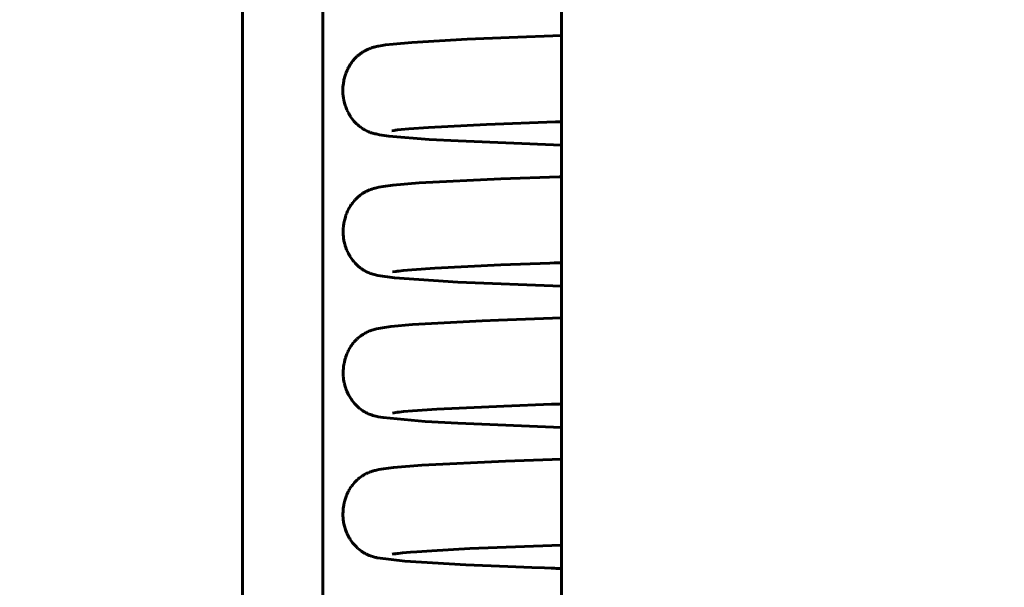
# Model space of a CAD drawing. Header units: millimetres. Extents: x 0 to 210, y 0 to 297.
# Tile 19 of 29: x 131.4 to 142.83, y 210.75 to 217.34. Entities that reach past the tile are written whole.
import ezdxf

# ---------------------------------------------------------------- set-up
doc = ezdxf.new("R2010")
doc.units = ezdxf.units.MM
doc.linetypes.add('K5LT_BASIC', pattern=[0])
doc.linetypes.add('K5LT_THIN', pattern=[0])
doc.layers.add('Системный слой', color=7, linetype='Continuous')
doc.layers.add('Системный слой (1)', color=251, linetype='Continuous', true_color=0x6c6c6c)
doc.styles.add('KDIMTEXTSTYLE', font='txt', dxfattribs={"width": 0.96, "oblique": 15, "height": 5})
doc.styles.add('KTEXTSTYLE', font='txt', dxfattribs={"width": 0.96, "height": 5})
doc.dimstyles.new('KDIMSTYLE (1.00)', dxfattribs={"dimtxt": 5, "dimasz": 1, "dimexe": 2, "dimexo": 0, "dimgap": 1, "dimtad": 1, "dimtxsty": 'KDIMTEXTSTYLE', "dimsah": 1, "dimcen": 0, "dimdle": 1, "dimadec": 0, "dimazin": 0, "dimtfac": 0.667, "dimtmove": 0, "dimatfit": 3, "dimfxl": 1, "dimtvp": 1, "dimtolj": 1, "dimtzin": 0, "dimarcsym": 0})

# ---------------------------------------------------------------- blocks, each defined once
blk = doc.blocks.new('U80')
at = {"layer": 'Системный слой (1)', "color": 143, "linetype": 'K5LT_BASIC', "lineweight": 60, "true_color": 0x33acca}
for p, q in [((135.963, 213.804), (136.771, 213.847)), ((136.771, 213.847), (136.962, 213.855)), ((136.962, 213.855), (137.694, 213.882)), ((135.462, 213.727), (135.468, 213.73)), ((135.468, 213.73), (135.472, 213.731)), ((135.472, 213.731), (135.474, 213.732)), ((135.474, 213.732), (135.476, 213.733)), ((135.476, 213.733), (135.479, 213.734)), ((135.479, 213.734), (135.481, 213.734)), ((135.481, 213.734), (135.481, 213.735)), ((135.481, 213.735), (135.483, 213.735)), ((135.483, 213.735), (135.487, 213.737)), ((135.487, 213.737), (135.493, 213.739)), ((135.493, 213.739), (135.505, 213.743)), ((135.505, 213.743), (135.518, 213.747)), ((135.518, 213.747), (135.524, 213.748)), ((135.524, 213.748), (135.527, 213.749)), ((135.527, 213.749), (135.533, 213.751)), ((135.533, 213.751), (135.545, 213.754)), ((135.545, 213.754), (135.569, 213.759)), ((135.569, 213.759), (135.614, 213.767)), ((135.614, 213.767), (135.71, 213.781)), ((135.71, 213.781), (135.963, 213.804)), ((135.291, 213.607), (135.304, 213.622)), ((135.304, 213.622), (135.318, 213.635)), ((135.318, 213.635), (135.319, 213.636)), ((135.319, 213.636), (135.321, 213.638)), ((135.321, 213.638), (135.325, 213.641)), ((135.325, 213.641), (135.332, 213.648)), ((135.332, 213.648), (135.346, 213.659)), ((135.346, 213.659), (135.361, 213.671)), ((135.361, 213.671), (135.362, 213.672)), ((135.362, 213.672), (135.364, 213.673)), ((135.364, 213.673), (135.368, 213.676)), ((135.368, 213.676), (135.376, 213.681)), ((135.376, 213.681), (135.39, 213.69)), ((135.39, 213.69), (135.407, 213.7)), ((135.407, 213.7), (135.408, 213.701)), ((135.408, 213.701), (135.41, 213.702)), ((135.41, 213.702), (135.414, 213.704)), ((135.414, 213.704), (135.421, 213.708)), ((135.421, 213.708), (135.435, 213.715)), ((135.435, 213.715), (135.452, 213.723)), ((135.452, 213.723), (135.454, 213.724)), ((135.452, 213.723), (135.452, 213.723)), ((135.454, 213.724), (135.457, 213.725)), ((135.457, 213.725), (135.462, 213.727)), ((135.216, 213.495), (135.221, 213.506)), ((135.221, 213.506), (135.233, 213.527)), ((135.233, 213.527), (135.243, 213.544)), ((135.243, 213.544), (135.244, 213.545)), ((135.244, 213.545), (135.245, 213.548)), ((135.245, 213.548), (135.248, 213.552)), ((135.248, 213.552), (135.255, 213.561)), ((135.255, 213.561), (135.267, 213.579)), ((135.267, 213.579), (135.278, 213.593)), ((135.278, 213.593), (135.279, 213.594)), ((135.279, 213.594), (135.281, 213.596)), ((135.281, 213.596), (135.284, 213.6)), ((135.284, 213.6), (135.291, 213.607)), ((135.172, 213.366), (135.178, 213.393)), ((135.178, 213.393), (135.185, 213.417)), ((135.185, 213.418), (135.186, 213.421)), ((135.185, 213.417), (135.185, 213.418)), ((135.186, 213.421), (135.188, 213.428)), ((135.188, 213.428), (135.193, 213.44)), ((135.193, 213.44), (135.202, 213.465)), ((135.202, 213.465), (135.211, 213.485)), ((135.211, 213.485), (135.212, 213.487)), ((135.212, 213.487), (135.213, 213.49)), ((135.213, 213.49), (135.216, 213.495)), ((135.159, 213.269), (135.16, 213.276)), ((135.16, 213.276), (135.161, 213.289)), ((135.161, 213.289), (135.163, 213.316)), ((135.163, 213.316), (135.167, 213.341)), ((135.167, 213.343), (135.168, 213.346)), ((135.167, 213.341), (135.167, 213.343)), ((135.168, 213.346), (135.169, 213.353)), ((135.169, 213.353), (135.172, 213.366)), ((135.159, 213.266), (135.159, 213.269)), ((135.159, 213.264), (135.159, 213.266)), ((135.159, 213.24), (135.159, 213.264)), ((135.16, 213.214), (135.159, 213.24)), ((135.16, 213.201), (135.16, 213.214)), ((135.161, 213.194), (135.16, 213.201)), ((135.161, 213.191), (135.161, 213.194)), ((135.161, 213.19), (135.161, 213.191)), ((135.164, 213.168), (135.161, 213.19)), ((135.168, 213.143), (135.164, 213.168)), ((135.17, 213.13), (135.168, 213.143)), ((135.171, 213.124), (135.17, 213.13)), ((135.172, 213.121), (135.171, 213.124)), ((135.172, 213.119), (135.172, 213.121)), ((135.178, 213.098), (135.172, 213.119)), ((135.185, 213.073), (135.178, 213.098)), ((135.189, 213.061), (135.185, 213.073)), ((135.192, 213.055), (135.189, 213.061)), ((135.193, 213.052), (135.192, 213.055)), ((135.193, 213.05), (135.193, 213.052)), ((135.202, 213.029), (135.193, 213.05)), ((135.213, 213.005), (135.202, 213.029)), ((135.218, 212.994), (135.213, 213.005)), ((135.221, 212.988), (135.218, 212.994)), ((135.223, 212.985), (135.221, 212.988)), ((135.223, 212.984), (135.223, 212.985)), ((135.234, 212.965), (135.223, 212.984)), ((135.247, 212.944), (135.234, 212.965)), ((135.254, 212.933), (135.247, 212.944)), ((135.258, 212.928), (135.254, 212.933)), ((135.26, 212.925), (135.258, 212.928)), ((135.261, 212.924), (135.26, 212.925)), ((135.273, 212.908), (135.261, 212.924)), ((135.289, 212.888), (135.273, 212.908)), ((135.298, 212.878), (135.289, 212.888)), ((135.302, 212.874), (135.298, 212.878)), ((135.304, 212.872), (135.302, 212.874)), ((135.305, 212.871), (135.304, 212.872)), ((135.323, 212.853), (135.305, 212.871)), ((135.339, 212.838), (135.323, 212.853)), ((135.347, 212.831), (135.339, 212.838)), ((135.351, 212.828), (135.347, 212.831)), ((135.353, 212.827), (135.351, 212.828)), ((135.354, 212.826), (135.353, 212.827)), ((135.373, 212.812), (135.354, 212.826)), ((135.383, 212.805), (135.373, 212.812)), ((135.388, 212.802), (135.383, 212.805)), ((135.39, 212.8), (135.388, 212.802)), ((135.392, 212.799), (135.39, 212.8)), ((135.393, 212.798), (135.392, 212.799)), ((135.392, 212.799), (135.392, 212.799)), ((135.397, 212.796), (135.393, 212.798)), ((135.402, 212.793), (135.397, 212.796)), ((135.405, 212.791), (135.402, 212.793)), ((135.407, 212.79), (135.405, 212.791)), ((135.408, 212.789), (135.407, 212.79)), ((135.409, 212.789), (135.408, 212.789)), ((135.41, 212.788), (135.409, 212.789)), ((135.413, 212.787), (135.41, 212.788)), ((135.414, 212.786), (135.413, 212.787)), ((135.415, 212.786), (135.414, 212.786)), ((135.416, 212.785), (135.415, 212.786)), ((135.417, 212.785), (135.416, 212.785)), ((135.417, 212.784), (135.417, 212.785)), ((135.419, 212.784), (135.417, 212.784)), ((135.421, 212.783), (135.419, 212.784)), ((135.423, 212.782), (135.421, 212.783)), ((135.423, 212.781), (135.423, 212.782)), ((135.436, 212.775), (135.423, 212.781)), ((135.45, 212.768), (135.436, 212.775)), ((135.459, 212.765), (135.45, 212.768)), ((135.464, 212.763), (135.459, 212.765)), ((135.468, 212.761), (135.464, 212.763)), ((135.47, 212.761), (135.468, 212.761)), ((135.47, 212.76), (135.47, 212.761)), ((135.473, 212.76), (135.47, 212.76)), ((135.478, 212.758), (135.473, 212.76)), ((135.488, 212.754), (135.478, 212.758)), ((135.504, 212.749), (135.488, 212.754)), ((135.552, 212.737), (135.504, 212.749)), ((135.563, 212.734), (135.552, 212.737)), ((135.621, 212.724), (135.563, 212.734)), ((136.111, 212.679), (135.621, 212.724)), ((136.488, 212.658), (136.111, 212.679)), ((137.694, 212.61), (136.488, 212.658))]:
    blk.add_line(p, q, dxfattribs=at)
blk = doc.blocks.new('U84')
at = {"layer": 'Системный слой (1)', "color": 143, "linetype": 'K5LT_BASIC', "lineweight": 60, "true_color": 0x33acca}
for p, q in [((136.63, 211.202), (137.582, 211.239)), ((137.582, 211.239), (137.694, 211.243)), ((135.726, 211.137), (135.748, 211.14)), ((135.748, 211.14), (135.761, 211.142)), ((135.761, 211.142), (135.762, 211.142)), ((135.762, 211.142), (135.764, 211.143)), ((135.764, 211.143), (135.768, 211.143)), ((135.768, 211.143), (135.778, 211.144)), ((135.778, 211.144), (135.798, 211.147)), ((135.798, 211.147), (135.846, 211.152)), ((135.846, 211.152), (135.941, 211.161)), ((135.941, 211.161), (136.014, 211.166)), ((136.014, 211.166), (136.186, 211.178)), ((136.186, 211.178), (136.63, 211.202))]:
    blk.add_line(p, q, dxfattribs=at)
blk = doc.blocks.new('U86')
at = {"layer": 'Системный слой (1)', "color": 143, "linetype": 'K5LT_BASIC', "lineweight": 60, "true_color": 0x33acca}
for p, q in [((135.734, 215.422), (136.042, 215.448)), ((136.042, 215.448), (136.988, 215.496)), ((136.988, 215.496), (137.664, 215.52)), ((137.664, 215.52), (137.694, 215.521)), ((135.387, 215.328), (135.401, 215.336)), ((135.401, 215.336), (135.418, 215.346)), ((135.418, 215.346), (135.419, 215.346)), ((135.419, 215.346), (135.421, 215.347)), ((135.421, 215.347), (135.425, 215.349)), ((135.425, 215.349), (135.433, 215.353)), ((135.433, 215.353), (135.447, 215.36)), ((135.447, 215.36), (135.464, 215.367)), ((135.464, 215.367), (135.466, 215.368)), ((135.464, 215.367), (135.464, 215.367)), ((135.466, 215.368), (135.467, 215.368)), ((135.467, 215.368), (135.468, 215.368)), ((135.468, 215.368), (135.468, 215.369)), ((135.468, 215.369), (135.469, 215.369)), ((135.469, 215.369), (135.469, 215.369)), ((135.469, 215.369), (135.469, 215.369)), ((135.469, 215.369), (135.47, 215.369)), ((135.47, 215.369), (135.471, 215.37)), ((135.471, 215.37), (135.473, 215.37)), ((135.473, 215.37), (135.473, 215.371)), ((135.473, 215.371), (135.474, 215.371)), ((135.474, 215.371), (135.476, 215.371)), ((135.476, 215.371), (135.478, 215.372)), ((135.478, 215.372), (135.483, 215.374)), ((135.483, 215.374), (135.493, 215.378)), ((135.493, 215.378), (135.509, 215.383)), ((135.509, 215.383), (135.517, 215.385)), ((135.517, 215.385), (135.52, 215.386)), ((135.52, 215.386), (135.524, 215.387)), ((135.524, 215.387), (135.531, 215.389)), ((135.531, 215.389), (135.545, 215.392)), ((135.545, 215.392), (135.572, 215.398)), ((135.572, 215.398), (135.622, 215.408)), ((135.622, 215.408), (135.734, 215.422)), ((135.265, 215.215), (135.278, 215.231)), ((135.278, 215.231), (135.289, 215.245)), ((135.289, 215.245), (135.29, 215.246)), ((135.29, 215.246), (135.292, 215.247)), ((135.292, 215.247), (135.295, 215.251)), ((135.295, 215.251), (135.302, 215.258)), ((135.302, 215.258), (135.316, 215.272)), ((135.316, 215.272), (135.329, 215.284)), ((135.329, 215.284), (135.33, 215.285)), ((135.33, 215.285), (135.332, 215.287)), ((135.332, 215.287), (135.336, 215.29)), ((135.336, 215.29), (135.343, 215.296)), ((135.343, 215.296), (135.357, 215.307)), ((135.357, 215.307), (135.373, 215.318)), ((135.373, 215.318), (135.374, 215.319)), ((135.374, 215.319), (135.376, 215.32)), ((135.376, 215.32), (135.38, 215.323)), ((135.38, 215.323), (135.387, 215.328)), ((135.2, 215.099), (135.21, 215.123)), ((135.21, 215.123), (135.219, 215.142)), ((135.219, 215.142), (135.22, 215.143)), ((135.22, 215.143), (135.221, 215.146)), ((135.221, 215.146), (135.224, 215.151)), ((135.224, 215.151), (135.23, 215.162)), ((135.23, 215.162), (135.242, 215.182)), ((135.242, 215.182), (135.253, 215.199)), ((135.253, 215.199), (135.254, 215.2)), ((135.254, 215.2), (135.255, 215.202)), ((135.255, 215.202), (135.259, 215.207)), ((135.259, 215.207), (135.265, 215.215)), ((135.166, 214.977), (135.171, 215.001)), ((135.171, 215.003), (135.172, 215.006)), ((135.171, 215.001), (135.171, 215.003)), ((135.172, 215.006), (135.173, 215.013)), ((135.173, 215.013), (135.176, 215.026)), ((135.176, 215.026), (135.184, 215.053)), ((135.184, 215.053), (135.191, 215.076)), ((135.191, 215.076), (135.192, 215.078)), ((135.192, 215.078), (135.193, 215.081)), ((135.193, 215.081), (135.195, 215.087)), ((135.195, 215.087), (135.2, 215.099)), ((135.158, 214.873), (135.159, 214.899)), ((135.159, 214.86), (135.158, 214.873)), ((135.159, 214.899), (135.16, 214.924)), ((135.16, 214.929), (135.161, 214.936)), ((135.16, 214.926), (135.16, 214.929)), ((135.16, 214.924), (135.16, 214.926)), ((135.161, 214.936), (135.162, 214.95)), ((135.162, 214.95), (135.166, 214.977)), ((135.159, 214.853), (135.159, 214.86)), ((135.159, 214.85), (135.159, 214.853)), ((135.159, 214.848), (135.159, 214.85)), ((135.161, 214.824), (135.159, 214.848)), ((135.164, 214.8), (135.161, 214.824)), ((135.166, 214.788), (135.164, 214.8)), ((135.167, 214.782), (135.166, 214.788)), ((135.168, 214.779), (135.167, 214.782)), ((135.168, 214.778), (135.168, 214.779)), ((135.171, 214.763), (135.168, 214.778)), ((135.177, 214.739), (135.171, 214.763)), ((135.18, 214.728), (135.177, 214.739)), ((135.182, 214.722), (135.18, 214.728)), ((135.183, 214.719), (135.182, 214.722)), ((135.183, 214.718), (135.183, 214.719)), ((135.19, 214.697), (135.183, 214.718)), ((135.199, 214.673), (135.19, 214.697)), ((135.204, 214.661), (135.199, 214.673)), ((135.207, 214.655), (135.204, 214.661)), ((135.208, 214.652), (135.207, 214.655)), ((135.209, 214.65), (135.208, 214.652)), ((135.219, 214.629), (135.209, 214.65)), ((135.232, 214.607), (135.219, 214.629)), ((135.238, 214.596), (135.232, 214.607)), ((135.242, 214.59), (135.238, 214.596)), ((135.243, 214.588), (135.242, 214.59)), ((135.244, 214.587), (135.243, 214.588)), ((135.255, 214.57), (135.244, 214.587)), ((135.27, 214.549), (135.255, 214.57)), ((135.278, 214.539), (135.27, 214.549)), ((135.282, 214.534), (135.278, 214.539)), ((135.284, 214.532), (135.282, 214.534)), ((135.285, 214.531), (135.284, 214.532)), ((135.297, 214.517), (135.285, 214.531)), ((135.316, 214.498), (135.297, 214.517)), ((135.325, 214.489), (135.316, 214.498)), ((135.329, 214.485), (135.325, 214.489)), ((135.331, 214.483), (135.329, 214.485)), ((135.332, 214.482), (135.331, 214.483)), ((135.355, 214.464), (135.332, 214.482)), ((135.371, 214.452), (135.355, 214.464)), ((135.378, 214.446), (135.371, 214.452)), ((135.382, 214.444), (135.378, 214.446)), ((135.384, 214.443), (135.382, 214.444)), ((135.385, 214.442), (135.384, 214.443)), ((135.399, 214.433), (135.385, 214.442)), ((135.41, 214.427), (135.399, 214.433)), ((135.414, 214.425), (135.41, 214.427)), ((135.417, 214.423), (135.414, 214.425)), ((135.418, 214.423), (135.417, 214.423)), ((135.418, 214.422), (135.418, 214.423)), ((135.419, 214.422), (135.418, 214.422)), ((135.42, 214.421), (135.419, 214.422)), ((135.422, 214.421), (135.42, 214.421)), ((135.424, 214.42), (135.422, 214.421)), ((135.427, 214.418), (135.424, 214.42)), ((135.43, 214.416), (135.427, 214.418)), ((135.432, 214.416), (135.43, 214.416)), ((135.432, 214.415), (135.432, 214.416)), ((135.433, 214.415), (135.432, 214.415)), ((135.434, 214.415), (135.433, 214.415)), ((135.435, 214.414), (135.434, 214.415)), ((135.436, 214.414), (135.435, 214.414)), ((135.437, 214.413), (135.436, 214.414)), ((135.436, 214.414), (135.436, 214.414)), ((135.438, 214.413), (135.437, 214.413)), ((135.437, 214.413), (135.437, 214.413)), ((135.439, 214.412), (135.438, 214.413)), ((135.44, 214.412), (135.439, 214.412)), ((135.439, 214.412), (135.439, 214.412)), ((135.441, 214.411), (135.44, 214.412)), ((135.44, 214.412), (135.44, 214.412)), ((135.442, 214.411), (135.441, 214.411)), ((135.443, 214.411), (135.442, 214.411)), ((135.442, 214.411), (135.442, 214.411)), ((135.443, 214.41), (135.443, 214.411)), ((135.444, 214.41), (135.443, 214.41)), ((135.443, 214.41), (135.443, 214.41)), ((135.445, 214.409), (135.444, 214.41)), ((135.446, 214.409), (135.445, 214.409)), ((135.445, 214.409), (135.445, 214.409)), ((135.447, 214.409), (135.446, 214.409)), ((135.447, 214.408), (135.447, 214.409)), ((135.448, 214.408), (135.447, 214.408)), ((135.449, 214.408), (135.448, 214.408)), ((135.448, 214.408), (135.448, 214.408)), ((135.45, 214.407), (135.449, 214.408)), ((135.449, 214.408), (135.449, 214.408)), ((135.451, 214.407), (135.45, 214.407)), ((135.45, 214.407), (135.45, 214.407)), ((135.456, 214.405), (135.451, 214.407)), ((135.46, 214.403), (135.456, 214.405)), ((135.462, 214.402), (135.46, 214.403)), ((135.464, 214.402), (135.462, 214.402)), ((135.465, 214.401), (135.464, 214.402)), ((135.466, 214.401), (135.465, 214.401)), ((135.467, 214.4), (135.466, 214.401)), ((135.466, 214.401), (135.466, 214.401)), ((135.468, 214.4), (135.467, 214.4)), ((135.47, 214.399), (135.468, 214.4)), ((135.471, 214.399), (135.47, 214.399)), ((135.477, 214.397), (135.471, 214.399)), ((135.517, 214.384), (135.477, 214.397)), ((135.562, 214.373), (135.517, 214.384)), ((135.756, 214.346), (135.562, 214.373)), ((136.489, 214.297), (135.756, 214.346)), ((137.694, 214.25), (136.489, 214.297))]:
    blk.add_line(p, q, dxfattribs=at)
blk = doc.blocks.new('U90')
at = {"layer": 'Системный слой (1)', "color": 143, "linetype": 'K5LT_BASIC', "lineweight": 60, "true_color": 0x33acca}
for p, q in [((135.573, 212.121), (135.626, 212.13)), ((135.626, 212.13), (135.744, 212.145)), ((135.744, 212.145), (136.072, 212.172)), ((136.072, 212.172), (137.043, 212.219)), ((137.043, 212.219), (137.694, 212.242)), ((135.334, 212.012), (135.338, 212.015)), ((135.338, 212.015), (135.345, 212.021)), ((135.345, 212.021), (135.36, 212.032)), ((135.36, 212.032), (135.375, 212.043)), ((135.375, 212.043), (135.376, 212.044)), ((135.376, 212.044), (135.378, 212.045)), ((135.378, 212.045), (135.382, 212.047)), ((135.382, 212.047), (135.39, 212.052)), ((135.39, 212.052), (135.404, 212.061)), ((135.404, 212.061), (135.421, 212.07)), ((135.421, 212.07), (135.423, 212.071)), ((135.421, 212.07), (135.421, 212.07)), ((135.423, 212.071), (135.425, 212.072)), ((135.425, 212.072), (135.43, 212.074)), ((135.43, 212.074), (135.437, 212.078)), ((135.437, 212.078), (135.438, 212.078)), ((135.438, 212.078), (135.439, 212.079)), ((135.439, 212.079), (135.441, 212.079)), ((135.441, 212.079), (135.445, 212.081)), ((135.445, 212.081), (135.452, 212.084)), ((135.452, 212.084), (135.461, 212.088)), ((135.461, 212.088), (135.462, 212.088)), ((135.462, 212.088), (135.463, 212.089)), ((135.463, 212.089), (135.463, 212.089)), ((135.463, 212.089), (135.464, 212.089)), ((135.464, 212.089), (135.465, 212.09)), ((135.464, 212.089), (135.464, 212.089)), ((135.465, 212.09), (135.465, 212.09)), ((135.465, 212.09), (135.466, 212.09)), ((135.466, 212.09), (135.466, 212.09)), ((135.466, 212.09), (135.467, 212.09)), ((135.467, 212.09), (135.467, 212.091)), ((135.467, 212.091), (135.468, 212.091)), ((135.468, 212.091), (135.469, 212.091)), ((135.469, 212.091), (135.469, 212.091)), ((135.469, 212.091), (135.47, 212.091)), ((135.47, 212.091), (135.47, 212.092)), ((135.47, 212.092), (135.47, 212.092)), ((135.47, 212.092), (135.471, 212.092)), ((135.471, 212.092), (135.473, 212.093)), ((135.471, 212.092), (135.471, 212.092)), ((135.473, 212.093), (135.473, 212.093)), ((135.473, 212.093), (135.475, 212.093)), ((135.475, 212.093), (135.477, 212.094)), ((135.477, 212.094), (135.482, 212.096)), ((135.482, 212.096), (135.491, 212.099)), ((135.491, 212.099), (135.507, 212.104)), ((135.507, 212.104), (135.515, 212.107)), ((135.515, 212.107), (135.52, 212.108)), ((135.52, 212.108), (135.523, 212.109)), ((135.523, 212.109), (135.531, 212.111)), ((135.531, 212.111), (135.545, 212.114)), ((135.545, 212.114), (135.573, 212.121)), ((135.232, 211.891), (135.244, 211.91)), ((135.244, 211.91), (135.253, 211.924)), ((135.253, 211.924), (135.254, 211.925)), ((135.254, 211.925), (135.256, 211.927)), ((135.256, 211.927), (135.259, 211.932)), ((135.259, 211.932), (135.265, 211.94)), ((135.265, 211.94), (135.278, 211.955)), ((135.278, 211.955), (135.29, 211.969)), ((135.29, 211.969), (135.291, 211.97)), ((135.291, 211.97), (135.293, 211.972)), ((135.293, 211.972), (135.296, 211.976)), ((135.296, 211.976), (135.303, 211.983)), ((135.303, 211.983), (135.317, 211.997)), ((135.317, 211.997), (135.332, 212.01)), ((135.332, 212.01), (135.334, 212.012)), ((135.332, 212.01), (135.332, 212.01)), ((135.185, 211.786), (135.193, 211.809)), ((135.193, 211.81), (135.195, 211.813)), ((135.193, 211.809), (135.193, 211.81)), ((135.195, 211.813), (135.197, 211.819)), ((135.197, 211.819), (135.202, 211.831)), ((135.202, 211.831), (135.212, 211.854)), ((135.212, 211.854), (135.222, 211.873)), ((135.222, 211.874), (135.224, 211.876)), ((135.222, 211.873), (135.222, 211.874)), ((135.224, 211.876), (135.227, 211.881)), ((135.227, 211.881), (135.232, 211.891)), ((135.16, 211.67), (135.161, 211.683)), ((135.161, 211.683), (135.166, 211.71)), ((135.166, 211.71), (135.171, 211.735)), ((135.171, 211.737), (135.172, 211.74)), ((135.171, 211.735), (135.171, 211.737)), ((135.172, 211.74), (135.174, 211.747)), ((135.174, 211.747), (135.177, 211.76)), ((135.177, 211.76), (135.185, 211.786)), ((135.156, 211.606), (135.157, 211.632)), ((135.156, 211.593), (135.156, 211.606)), ((135.156, 211.587), (135.156, 211.593)), ((135.156, 211.583), (135.156, 211.587)), ((135.156, 211.582), (135.156, 211.583)), ((135.158, 211.56), (135.156, 211.582)), ((135.157, 211.632), (135.159, 211.658)), ((135.16, 211.534), (135.158, 211.56)), ((135.159, 211.663), (135.16, 211.67)), ((135.159, 211.66), (135.159, 211.663)), ((135.159, 211.658), (135.159, 211.66)), ((135.162, 211.522), (135.16, 211.534)), ((135.163, 211.515), (135.162, 211.522)), ((135.163, 211.512), (135.163, 211.515)), ((135.164, 211.511), (135.163, 211.512)), ((135.168, 211.489), (135.164, 211.511)), ((135.174, 211.464), (135.168, 211.489)), ((135.177, 211.451), (135.174, 211.464)), ((135.179, 211.445), (135.177, 211.451)), ((135.18, 211.442), (135.179, 211.445)), ((135.18, 211.441), (135.18, 211.442)), ((135.187, 211.419), (135.18, 211.441)), ((135.196, 211.395), (135.187, 211.419)), ((135.202, 211.383), (135.196, 211.395)), ((135.204, 211.377), (135.202, 211.383)), ((135.206, 211.374), (135.204, 211.377)), ((135.206, 211.373), (135.206, 211.374)), ((135.216, 211.352), (135.206, 211.373)), ((135.229, 211.329), (135.216, 211.352)), ((135.235, 211.318), (135.229, 211.329)), ((135.239, 211.313), (135.235, 211.318)), ((135.24, 211.31), (135.239, 211.313)), ((135.241, 211.309), (135.24, 211.31)), ((135.252, 211.292), (135.241, 211.309)), ((135.267, 211.271), (135.252, 211.292)), ((135.275, 211.262), (135.267, 211.271)), ((135.279, 211.257), (135.275, 211.262)), ((135.281, 211.255), (135.279, 211.257)), ((135.282, 211.253), (135.281, 211.255)), ((135.293, 211.241), (135.282, 211.253)), ((135.312, 211.221), (135.293, 211.241)), ((135.321, 211.212), (135.312, 211.221)), ((135.325, 211.208), (135.321, 211.212)), ((135.328, 211.206), (135.325, 211.208)), ((135.329, 211.205), (135.328, 211.206)), ((135.355, 211.183), (135.329, 211.205)), ((135.37, 211.173), (135.355, 211.183)), ((135.376, 211.168), (135.37, 211.173)), ((135.38, 211.165), (135.376, 211.168)), ((135.381, 211.164), (135.38, 211.165)), ((135.382, 211.164), (135.381, 211.164)), ((135.391, 211.158), (135.382, 211.164)), ((135.4, 211.153), (135.391, 211.158)), ((135.405, 211.15), (135.4, 211.153)), ((135.407, 211.149), (135.405, 211.15)), ((135.408, 211.148), (135.407, 211.149)), ((135.412, 211.146), (135.408, 211.148)), ((135.408, 211.148), (135.408, 211.148)), ((135.416, 211.144), (135.412, 211.146)), ((135.419, 211.143), (135.416, 211.144)), ((135.421, 211.142), (135.419, 211.143)), ((135.422, 211.141), (135.421, 211.142)), ((135.424, 211.14), (135.422, 211.141)), ((135.427, 211.138), (135.424, 211.14)), ((135.429, 211.137), (135.427, 211.138)), ((135.431, 211.137), (135.429, 211.137)), ((135.459, 211.124), (135.431, 211.137)), ((135.477, 211.117), (135.459, 211.124)), ((135.487, 211.114), (135.477, 211.117)), ((135.492, 211.112), (135.487, 211.114)), ((135.494, 211.112), (135.492, 211.112)), ((135.495, 211.111), (135.494, 211.112)), ((135.496, 211.111), (135.495, 211.111)), ((135.497, 211.111), (135.496, 211.111)), ((135.496, 211.111), (135.496, 211.111)), ((135.498, 211.11), (135.497, 211.111)), ((135.497, 211.111), (135.497, 211.111)), ((135.497, 211.111), (135.497, 211.111)), ((135.499, 211.11), (135.498, 211.11)), ((135.498, 211.11), (135.498, 211.11)), ((135.498, 211.11), (135.498, 211.11)), ((135.5, 211.11), (135.499, 211.11)), ((135.512, 211.106), (135.5, 211.11)), ((135.524, 211.103), (135.512, 211.106)), ((135.54, 211.099), (135.524, 211.103)), ((135.549, 211.097), (135.54, 211.099)), ((135.556, 211.096), (135.549, 211.097)), ((135.873, 211.056), (135.556, 211.096)), ((136.581, 211.014), (135.873, 211.056)), ((137.071, 210.993), (136.581, 211.014)), ((137.349, 210.983), (137.071, 210.993)), ((137.497, 210.978), (137.349, 210.983)), ((137.573, 210.975), (137.497, 210.978)), ((137.611, 210.974), (137.573, 210.975)), ((137.631, 210.973), (137.611, 210.974)), ((137.64, 210.973), (137.631, 210.973)), ((137.645, 210.973), (137.64, 210.973)), ((137.652, 210.973), (137.645, 210.973)), ((137.656, 210.972), (137.652, 210.973)), ((137.659, 210.972), (137.656, 210.972)), ((137.661, 210.972), (137.659, 210.972)), ((137.662, 210.972), (137.661, 210.972)), ((137.663, 210.972), (137.662, 210.972)), ((137.664, 210.972), (137.663, 210.972)), ((137.666, 210.972), (137.664, 210.972)), ((137.67, 210.972), (137.666, 210.972)), ((137.678, 210.972), (137.67, 210.972)), ((137.694, 210.971), (137.678, 210.972))]:
    blk.add_line(p, q, dxfattribs=at)
blk = doc.blocks.new('U95')
at = {"layer": 'Системный слой (1)', "color": 143, "linetype": 'K5LT_BASIC', "lineweight": 60, "true_color": 0x33acca}
for p, q in [((137.084, 217.139), (137.694, 217.161)), ((135.57, 217.038), (135.612, 217.046)), ((135.612, 217.046), (135.651, 217.051)), ((135.651, 217.051), (135.737, 217.062)), ((135.737, 217.062), (135.955, 217.081)), ((135.955, 217.081), (136.598, 217.118)), ((136.598, 217.118), (137.084, 217.139)), ((135.329, 216.927), (135.343, 216.938)), ((135.343, 216.938), (135.36, 216.951)), ((135.36, 216.951), (135.361, 216.952)), ((135.361, 216.952), (135.363, 216.953)), ((135.363, 216.953), (135.366, 216.956)), ((135.366, 216.956), (135.374, 216.961)), ((135.374, 216.961), (135.388, 216.97)), ((135.388, 216.97), (135.405, 216.98)), ((135.405, 216.98), (135.406, 216.98)), ((135.406, 216.98), (135.408, 216.982)), ((135.408, 216.982), (135.412, 216.984)), ((135.412, 216.984), (135.419, 216.988)), ((135.419, 216.988), (135.433, 216.995)), ((135.433, 216.995), (135.45, 217.002)), ((135.45, 217.002), (135.451, 217.002)), ((135.451, 217.002), (135.452, 217.003)), ((135.452, 217.003), (135.456, 217.004)), ((135.456, 217.004), (135.462, 217.007)), ((135.462, 217.007), (135.47, 217.01)), ((135.47, 217.01), (135.475, 217.012)), ((135.475, 217.012), (135.478, 217.013)), ((135.478, 217.013), (135.48, 217.014)), ((135.48, 217.014), (135.483, 217.015)), ((135.483, 217.015), (135.484, 217.015)), ((135.484, 217.015), (135.485, 217.016)), ((135.485, 217.016), (135.487, 217.016)), ((135.487, 217.016), (135.491, 217.018)), ((135.491, 217.018), (135.498, 217.02)), ((135.498, 217.02), (135.51, 217.024)), ((135.51, 217.024), (135.522, 217.027)), ((135.522, 217.027), (135.527, 217.028)), ((135.527, 217.028), (135.53, 217.029)), ((135.53, 217.029), (135.535, 217.03)), ((135.535, 217.03), (135.544, 217.032)), ((135.544, 217.032), (135.561, 217.036)), ((135.561, 217.036), (135.57, 217.038)), ((135.223, 216.795), (135.234, 216.815)), ((135.234, 216.815), (135.245, 216.832)), ((135.245, 216.832), (135.246, 216.833)), ((135.246, 216.833), (135.247, 216.835)), ((135.247, 216.835), (135.25, 216.84)), ((135.25, 216.84), (135.257, 216.849)), ((135.257, 216.849), (135.269, 216.865)), ((135.269, 216.865), (135.281, 216.879)), ((135.281, 216.879), (135.282, 216.88)), ((135.282, 216.88), (135.283, 216.882)), ((135.283, 216.882), (135.286, 216.885)), ((135.286, 216.885), (135.293, 216.892)), ((135.293, 216.892), (135.306, 216.906)), ((135.306, 216.906), (135.316, 216.916)), ((135.316, 216.916), (135.317, 216.916)), ((135.317, 216.916), (135.319, 216.918)), ((135.319, 216.918), (135.322, 216.921)), ((135.322, 216.921), (135.329, 216.927)), ((135.177, 216.684), (135.184, 216.708)), ((135.184, 216.708), (135.185, 216.709)), ((135.185, 216.709), (135.186, 216.712)), ((135.186, 216.712), (135.188, 216.719)), ((135.188, 216.719), (135.193, 216.731)), ((135.193, 216.731), (135.203, 216.755)), ((135.203, 216.755), (135.212, 216.775)), ((135.212, 216.775), (135.213, 216.777)), ((135.213, 216.777), (135.214, 216.779)), ((135.214, 216.779), (135.217, 216.785)), ((135.217, 216.785), (135.223, 216.795)), ((135.157, 216.581), (135.161, 216.608)), ((135.161, 216.608), (135.165, 216.633)), ((135.165, 216.635), (135.166, 216.638)), ((135.165, 216.633), (135.165, 216.635)), ((135.166, 216.638), (135.167, 216.645)), ((135.167, 216.645), (135.17, 216.658)), ((135.17, 216.658), (135.177, 216.684)), ((135.154, 216.532), (135.155, 216.556)), ((135.154, 216.506), (135.154, 216.532)), ((135.155, 216.493), (135.154, 216.506)), ((135.155, 216.558), (135.156, 216.561)), ((135.155, 216.556), (135.155, 216.558)), ((135.155, 216.487), (135.155, 216.493)), ((135.155, 216.484), (135.155, 216.487)), ((135.156, 216.482), (135.155, 216.484)), ((135.156, 216.568), (135.157, 216.581)), ((135.156, 216.561), (135.156, 216.568)), ((135.157, 216.461), (135.156, 216.482)), ((135.161, 216.435), (135.157, 216.461)), ((135.163, 216.423), (135.161, 216.435)), ((135.164, 216.417), (135.163, 216.423)), ((135.165, 216.413), (135.164, 216.417)), ((135.165, 216.412), (135.165, 216.413)), ((135.17, 216.39), (135.165, 216.412)), ((135.177, 216.365), (135.17, 216.39)), ((135.18, 216.352), (135.177, 216.365)), ((135.182, 216.346), (135.18, 216.352)), ((135.183, 216.343), (135.182, 216.346)), ((135.184, 216.342), (135.183, 216.343)), ((135.192, 216.321), (135.184, 216.342)), ((135.202, 216.297), (135.192, 216.321)), ((135.207, 216.285), (135.202, 216.297)), ((135.21, 216.28), (135.207, 216.285)), ((135.211, 216.277), (135.21, 216.28)), ((135.212, 216.275), (135.211, 216.277)), ((135.223, 216.255), (135.212, 216.275)), ((135.236, 216.233), (135.223, 216.255)), ((135.243, 216.222), (135.236, 216.233)), ((135.246, 216.217), (135.243, 216.222)), ((135.248, 216.214), (135.246, 216.217)), ((135.249, 216.213), (135.248, 216.214)), ((135.26, 216.198), (135.249, 216.213)), ((135.276, 216.177), (135.26, 216.198)), ((135.284, 216.167), (135.276, 216.177)), ((135.288, 216.163), (135.284, 216.167)), ((135.29, 216.16), (135.288, 216.163)), ((135.291, 216.159), (135.29, 216.16)), ((135.315, 216.134), (135.291, 216.159)), ((135.328, 216.122), (135.315, 216.134)), ((135.335, 216.116), (135.328, 216.122)), ((135.338, 216.114), (135.335, 216.116)), ((135.339, 216.112), (135.338, 216.114)), ((135.34, 216.112), (135.339, 216.112)), ((135.346, 216.107), (135.34, 216.112)), ((135.355, 216.1), (135.346, 216.107)), ((135.36, 216.096), (135.355, 216.1)), ((135.362, 216.095), (135.36, 216.096)), ((135.363, 216.094), (135.362, 216.095)), ((135.364, 216.093), (135.363, 216.094)), ((135.366, 216.092), (135.364, 216.093)), ((135.368, 216.091), (135.366, 216.092)), ((135.369, 216.09), (135.368, 216.091)), ((135.37, 216.089), (135.369, 216.09)), ((135.371, 216.089), (135.37, 216.089)), ((135.371, 216.088), (135.371, 216.089)), ((135.372, 216.088), (135.371, 216.088)), ((135.374, 216.087), (135.372, 216.088)), ((135.374, 216.086), (135.374, 216.087)), ((135.375, 216.086), (135.374, 216.086)), ((135.376, 216.085), (135.375, 216.086)), ((135.377, 216.084), (135.376, 216.085)), ((135.378, 216.084), (135.377, 216.084)), ((135.378, 216.083), (135.378, 216.084)), ((135.379, 216.083), (135.378, 216.083)), ((135.38, 216.083), (135.379, 216.083)), ((135.381, 216.082), (135.38, 216.083)), ((135.381, 216.081), (135.381, 216.082)), ((135.382, 216.081), (135.381, 216.081)), ((135.383, 216.08), (135.382, 216.081)), ((135.384, 216.08), (135.383, 216.08)), ((135.385, 216.079), (135.384, 216.08)), ((135.386, 216.079), (135.385, 216.079)), ((135.385, 216.079), (135.385, 216.079)), ((135.386, 216.078), (135.386, 216.079)), ((135.387, 216.078), (135.386, 216.078)), ((135.388, 216.077), (135.387, 216.078)), ((135.389, 216.077), (135.388, 216.077)), ((135.395, 216.073), (135.389, 216.077)), ((135.398, 216.071), (135.395, 216.073)), ((135.4, 216.07), (135.398, 216.071)), ((135.402, 216.069), (135.4, 216.07)), ((135.403, 216.068), (135.402, 216.069)), ((135.404, 216.068), (135.403, 216.068)), ((135.405, 216.067), (135.404, 216.068)), ((135.406, 216.067), (135.405, 216.067)), ((135.408, 216.066), (135.406, 216.067)), ((135.41, 216.064), (135.408, 216.066)), ((135.411, 216.064), (135.41, 216.064)), ((135.436, 216.051), (135.411, 216.064)), ((135.456, 216.043), (135.436, 216.051)), ((135.465, 216.039), (135.456, 216.043)), ((135.469, 216.038), (135.465, 216.039)), ((135.471, 216.037), (135.469, 216.038)), ((135.472, 216.037), (135.471, 216.037)), ((135.477, 216.035), (135.472, 216.037)), ((135.485, 216.032), (135.477, 216.035)), ((135.5, 216.027), (135.485, 216.032)), ((135.507, 216.025), (135.5, 216.027)), ((135.511, 216.024), (135.507, 216.025)), ((135.513, 216.024), (135.511, 216.024)), ((135.526, 216.02), (135.513, 216.024)), ((135.513, 216.024), (135.513, 216.024)), ((135.533, 216.018), (135.526, 216.02)), ((135.538, 216.017), (135.533, 216.018)), ((135.541, 216.017), (135.538, 216.017)), ((135.552, 216.014), (135.541, 216.017)), ((135.58, 216.009), (135.552, 216.014)), ((135.689, 215.993), (135.58, 216.009)), ((136.157, 215.955), (135.689, 215.993)), ((136.493, 215.936), (136.157, 215.955)), ((137.694, 215.889), (136.493, 215.936))]:
    blk.add_line(p, q, dxfattribs=at)
blk = doc.blocks.new('U101')
at = {"layer": 'Системный слой (1)', "color": 143, "linetype": 'K5LT_BASIC', "lineweight": 60, "true_color": 0x33acca}
for p, q in [((135.964, 212.802), (136.245, 212.821)), ((136.245, 212.821), (137.023, 212.858)), ((137.023, 212.858), (137.577, 212.878)), ((137.577, 212.878), (137.611, 212.879)), ((137.611, 212.879), (137.664, 212.881)), ((137.664, 212.881), (137.694, 212.882)), ((135.73, 212.777), (135.769, 212.783)), ((135.769, 212.783), (135.77, 212.783)), ((135.77, 212.783), (135.772, 212.783)), ((135.772, 212.783), (135.777, 212.784)), ((135.777, 212.784), (135.787, 212.785)), ((135.787, 212.785), (135.809, 212.788)), ((135.809, 212.788), (135.86, 212.793)), ((135.86, 212.793), (135.964, 212.802))]:
    blk.add_line(p, q, dxfattribs=at)
blk = doc.blocks.new('U103')
at = {"layer": 'Системный слой (1)', "color": 143, "linetype": 'K5LT_BASIC', "lineweight": 60, "true_color": 0x33acca}
for p, q in [((136.823, 216.128), (137.624, 216.158)), ((137.624, 216.158), (137.634, 216.159)), ((137.634, 216.159), (137.639, 216.159)), ((137.639, 216.159), (137.645, 216.159)), ((137.645, 216.159), (137.65, 216.159)), ((137.65, 216.159), (137.655, 216.159)), ((137.655, 216.159), (137.662, 216.16)), ((137.662, 216.16), (137.673, 216.16)), ((137.673, 216.16), (137.69, 216.161)), ((137.69, 216.161), (137.694, 216.161)), ((135.722, 216.054), (135.754, 216.059)), ((135.754, 216.059), (135.755, 216.059)), ((135.755, 216.059), (135.757, 216.06)), ((135.757, 216.06), (135.76, 216.06)), ((135.76, 216.06), (135.769, 216.061)), ((135.769, 216.061), (135.788, 216.064)), ((135.788, 216.064), (135.833, 216.069)), ((135.833, 216.069), (135.92, 216.077)), ((135.92, 216.077), (136.15, 216.094)), ((136.15, 216.094), (136.823, 216.128))]:
    blk.add_line(p, q, dxfattribs=at)
blk = doc.blocks.new('U111')
at = {"layer": 'Системный слой (1)', "color": 143, "linetype": 'K5LT_BASIC', "lineweight": 60, "true_color": 0x33acca}
for p, q in [((135.73, 214.416), (135.767, 214.421)), ((135.767, 214.421), (135.769, 214.422)), ((135.769, 214.422), (135.771, 214.422)), ((135.771, 214.422), (135.775, 214.422)), ((135.775, 214.422), (135.785, 214.424)), ((135.785, 214.424), (135.806, 214.426)), ((135.806, 214.426), (135.856, 214.432)), ((135.856, 214.432), (135.956, 214.44)), ((135.956, 214.44), (136.222, 214.459)), ((136.222, 214.459), (136.989, 214.496)), ((136.989, 214.496), (137.558, 214.517)), ((137.558, 214.517), (137.608, 214.519)), ((137.608, 214.519), (137.687, 214.521)), ((137.687, 214.521), (137.694, 214.521))]:
    blk.add_line(p, q, dxfattribs=at)
blk = doc.blocks.new('D8')
at = {"layer": 'Системный слой (1)'}
for points in [[(124.474, 258.356), (124.974, 259.014), (119.974, 258.356), (124.974, 257.698)], [(177.974, 257.698), (182.974, 258.356), (177.974, 259.014), (178.474, 258.356)]]:
    blk.add_hatch(color=7, dxfattribs=at).paths.add_polyline_path(points)
at = {"layer": 'Системный слой (1)', "color": 7, "linetype": 'K5LT_THIN', "lineweight": 18, "true_color": 0xffffff}
for p, q in [((119.974, 165.544), (119.974, 260.356)), ((182.974, 165.544), (182.974, 260.356)), ((119.974, 258.356), (124.974, 259.014)), ((124.974, 259.014), (124.474, 258.356)), ((178.474, 258.356), (177.974, 259.014)), ((177.974, 259.014), (182.974, 258.356)), ((124.974, 257.698), (119.974, 258.356)), ((119.974, 258.356), (182.974, 258.356)), ((124.474, 258.356), (124.974, 257.698)), ((182.974, 258.356), (177.974, 257.698)), ((177.974, 257.698), (178.474, 258.356))]:
    blk.add_line(p, q, dxfattribs=at)
blk.add_wipeout([(145.802, 259.356), (145.802, 266.738), (156.693, 266.738), (156.693, 259.356)]).dxf.layer = 'Системный слой (1)'
at = {"layer": 'Системный слой (1)', "color": 7, "char_height": 5, "attachment_point": 1, "style": 'KTEXTSTYLE'}
for s, insert in [('\\fArial|b0|c204|p34;\\H5.0;\\W1.000;\\Q15;\\fGOST Type AU|b0|i0|c204|p34;\\Q15;\\W0.960;⌀', (145.802, 265.944)), ('\\fArial|b0|c204|p34;\\H5.0;\\W1.000;\\Q15;\\fGOST Type AU|b0|i0|c204|p34;\\Q15;\\W0.960;63', (149.109, 265.944))]:
    blk.add_mtext(s, dxfattribs=dict(at, insert=insert))
blk = doc.blocks.new('KDIMARROW_01')
at = {"layer": 'Системный слой'}
blk.add_hatch(color=0, dxfattribs=at).paths.add_polyline_path([(-5, -0.658), (0, 0), (-5, 0.658), (-4.5, 0)])
at = {"layer": 'Системный слой', "color": 0, "linetype": 'K5LT_THIN', "lineweight": 18}
for p, q in [((-4.5, 0), (-5, 0.658)), ((-5, 0.658), (0, 0)), ((0, 0), (-5, -0.658)), ((-5, -0.658), (-4.5, 0))]:
    blk.add_line(p, q, dxfattribs=at)
at = {"layer": 'Системный слой (1)', "color": 0, "linetype": 'K5LT_THIN', "lineweight": 18}
blk.add_line((151.474, 130.644), (150.474, 130.644), dxfattribs=at)

msp = doc.modelspace()

# ---------------------------------------------------------------- linework, layer by layer
at = {"layer": 'Системный слой (1)', "color": 143, "linetype": 'K5LT_BASIC', "lineweight": 60, "true_color": 0x33acca}
for p, q in [((133.99, 204.844), (133.99, 224.844)), ((134.923, 204.844), (134.923, 224.844)), ((137.694, 204.844), (137.694, 224.844))]:
    msp.add_line(p, q, dxfattribs=at)

# ---------------------------------------------------------------- block references
at = {"layer": 'Системный слой (1)'}
for name in ['U103', 'U95', 'U111', 'U86', 'U101', 'U80', 'U84', 'U90']:
    msp.add_blockref(name, (0, 0), dxfattribs=at)

# ---------------------------------------------------------------- next in the draw order: dimensions: what is measured, and where the dimension line sits
at = {"layer": 'Системный слой (1)', "color": 7}
dim = msp.add_linear_dim(base=(119.974, 258.356), p1=(182.974, 165.544), p2=(119.974, 165.544), dimstyle='KDIMSTYLE (1.00)', override={"dimexo": 0, "dimpost": '\\fGOST Type AU|b0|c204|p34;\\H5.0;\\W0.960;\\Q15;∅<>', "dimblk1": 'KDIMARROW_01', "dimblk2": 'KDIMARROW_01', "dimse1": 0, "dimse2": 0, "dimclrt": 7, "dimtol": 1, "dimtp": 0, "dimtm": 0, "dimtdec": 5, "dimtolj": 1}, dxfattribs=at)
dim.commit()
dim.dimension.update_dxf_attribs({"geometry": 'D8', "text_midpoint": (151.474, 258.356), "dimtype": 160})

doc.saveas('drawing.dxf')
